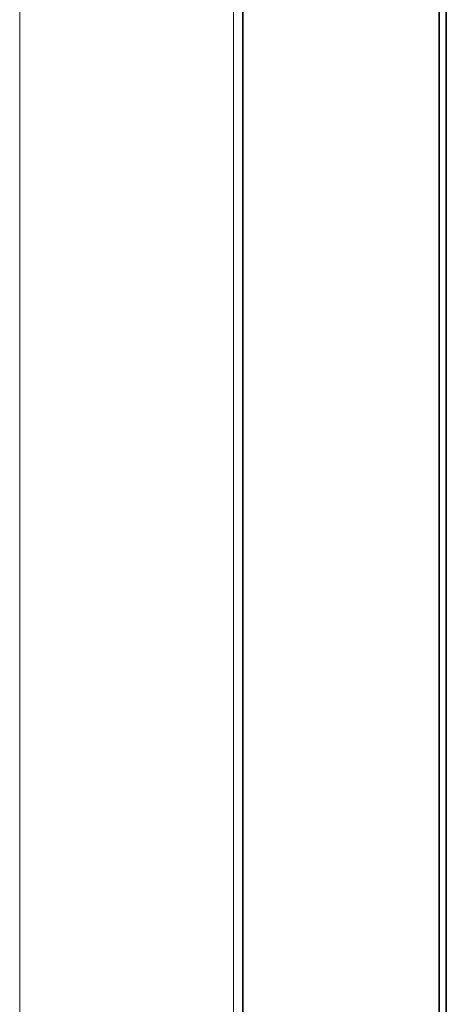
# Model space of a CAD drawing. Header units: millimetres. Extents: x 4 to 836, y 5 to 589.
# Tile 9 of 145: x 69 to 81, y 301 to 331. Entities that reach past the tile are written whole.
import ezdxf

# ---------------------------------------------------------------- set-up
doc = ezdxf.new("R2010")
doc.units = ezdxf.units.MM
doc.layers.add('1', color=7, linetype='Continuous', true_color=0xffffff)

msp = doc.modelspace()

# ---------------------------------------------------------------- linework, layer by layer
at = {"layer": '1', "color": 251, "linetype": 'Continuous', "lineweight": 18}
msp.add_line((68.557, 239.775), (68.557, 354.225), dxfattribs=at)
at = {"layer": '1', "color": 143, "linetype": 'Continuous', "lineweight": 35}
for p, q in [((81.008, 255.337), (81.008, 338.663)), ((81.218, 338.667), (81.218, 255.333)), ((75.179, 332.242), (75.179, 261.758))]:
    msp.add_line(p, q, dxfattribs=at)
at = {"layer": '1', "color": 143, "linetype": 'Continuous', "lineweight": 18}
msp.add_line((74.907, 261.758), (74.907, 332.242), dxfattribs=at)

doc.saveas('drawing.dxf')
